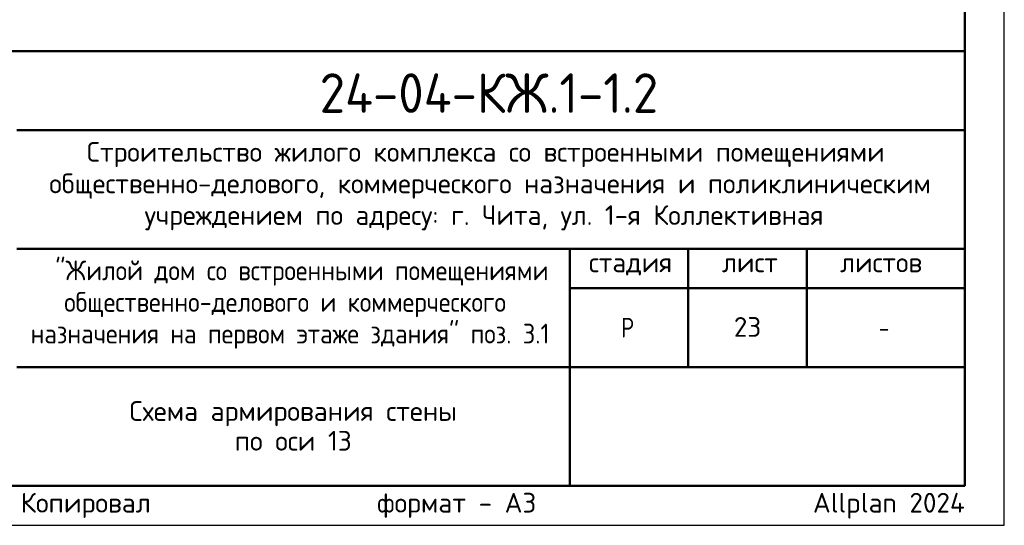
# Model space of a CAD drawing. Header units: millimetres. Extents: x 0 to 42000, y 0 to 29700.
# Tile 8 of 11: x 29538 to 42000, y 0 to 6398. Entities that reach past the tile are written whole.
import ezdxf

# ---------------------------------------------------------------- set-up
doc = ezdxf.new("R2010")
doc.units = ezdxf.units.MM
doc.layers.add('Standard', color=7, linetype='Continuous', lineweight=25)
doc.layers.add('Надписи', color=7, linetype='Continuous', lineweight=25)
doc.styles.add('ISOCPEUR', font='txt')

msp = doc.modelspace()

# ---------------------------------------------------------------- linework, layer by layer
at = {"layer": 'Standard', "color": 7, "linetype": 'Continuous', "lineweight": 50, "transparency": 33554687}
for p, q in [((23000, 6000), (41500, 6000)), ((29500, 5000), (41500, 5000)), ((29500, 3500), (41500, 3500)), ((36500, 2000), (36500, 3500)), ((38000, 2000), (38000, 3500)), ((39500, 2000), (39500, 3500)), ((36500, 3000), (41500, 3000)), ((29500, 2000), (41500, 2000)), ((36500, 500), (36500, 2000)), ((36500, 500), (36500, 2000))]:
    msp.add_line(p, q, dxfattribs=at)
at = {"layer": 'Standard', "color": 7, "linetype": 'Continuous', "lineweight": 25, "transparency": 33554687}
for p, q in [((41500, 500), (41500, 6000)), ((23000, 500), (41500, 500)), ((23000, 500), (41500, 500)), ((23000, 500), (41500, 500))]:
    msp.add_line(p, q, dxfattribs=at)
msp.add_lwpolyline([(0, 0), (42000, 0), (42000, 29700), (0, 29700), (0, 0)], close=True, dxfattribs=at)
at = {"layer": 'Standard', "color": 7, "linetype": 'Continuous', "lineweight": 50, "transparency": 33554687}
msp.add_lwpolyline([(2000, 29200), (41500, 29200), (41500, 500), (2000, 500), (2000, 29200)], close=True, dxfattribs=at)
at = {"layer": 'Standard', "color": 7, "linetype": 'Continuous', "lineweight": 25, "transparency": 33554687}
for points in [[(41500, 29200), (18300, 29200), (18300, 6000), (41500, 6000), (41500, 29200)], [(41500, 6000), (23000, 6000), (23000, 500), (41500, 500), (41500, 6000)]]:
    msp.add_lwpolyline(points, dxfattribs=at)

# ---------------------------------------------------------------- texts
at = {"layer": 'Standard', "color": 7, "linetype": 'Continuous', "lineweight": 50, "transparency": 33554687, "insert": (33335, 5218), "char_height": 500, "width": 4831.97, "attachment_point": 7, "style": 'ISOCPEUR'}
msp.add_mtext('\\W0.94;24-04-КЖ.1-1.2', dxfattribs=at)
at = {"layer": 'Standard', "color": 7, "linetype": 'Continuous', "lineweight": 25, "transparency": 33554687, "char_height": 250, "attachment_point": 7, "style": 'ISOCPEUR'}
for s, insert, width in [('\\W0.99;Строительство жилого комплекса со встроенными помещениями', (30388, 4533), 10343.94), ('\\W0.99;общественно-делового, коммерческого назначения и поликлиническим', (29912, 4133), 11292.27), ('\\W0.99;учреждением по адресу: г. Чита, ул. 1-я Коллективная', (31119, 3733), 8881.18), ('\\W0.90;"Жилой дом со встроенными помещениями', (29989, 3033), 6132.51), ('\\W0.90;общественно-делового и коммерческого', (30102, 2633), 5904.55), ('\\W0.99;стадия    лист     листов', (36743, 3162), 4372.59), ('\\W0.90;назначения на первом этаже здания" поз. 3.1', (29676, 2233), 6756.08), ('\\W0.80;Р', (37150, 2375), 299.86), ('\\W0.78;-', (40412, 2375), 272.01)]:
    msp.add_mtext(s, dxfattribs=dict(at, insert=insert, width=width))
at = {"layer": 'Standard', "color": 7, "linetype": 'Continuous', "lineweight": 25, "transparency": 33554687, "insert": (33000, 1571), "char_height": 250, "width": 4241.88, "attachment_point": 2, "line_spacing_factor": 0.903614}
msp.add_mtext('\\A1;{\\fISOCPEUR|i0|b0;\\H250.000000;\\W1.000000;\\C7;Схема армирования стены}\\P{\\fISOCPEUR|i0|b0;\\H250.000000;\\W1.000000;\\C7;по оси 13}\\P', dxfattribs=at)
at = {"layer": 'Standard', "color": 8, "linetype": 'Continuous', "lineweight": 13, "transparency": 33554687, "insert": (41500, 248), "char_height": 250, "width": 11749.46, "attachment_point": 6, "style": 'ISOCPEUR'}
msp.add_mtext('\\A1;{\\fISOCPEUR|i0|b0;\\H250.000000;\\W1.000000;\\C8;Копировал                  формат - А3                      Allplan 2024}\\P', dxfattribs=at)
at = {"layer": 'Надписи', "color": 7, "linetype": 'Continuous', "lineweight": 13, "transparency": 33554687, "insert": (38750, 2510), "char_height": 250, "width": 459.38, "attachment_point": 5, "style": 'ISOCPEUR'}
msp.add_mtext('\\A1;{\\fISOCPEUR|i0|b0;\\H250.000000;\\W1.000000;\\C7;23}\\P', dxfattribs=at)

doc.saveas('drawing.dxf')
